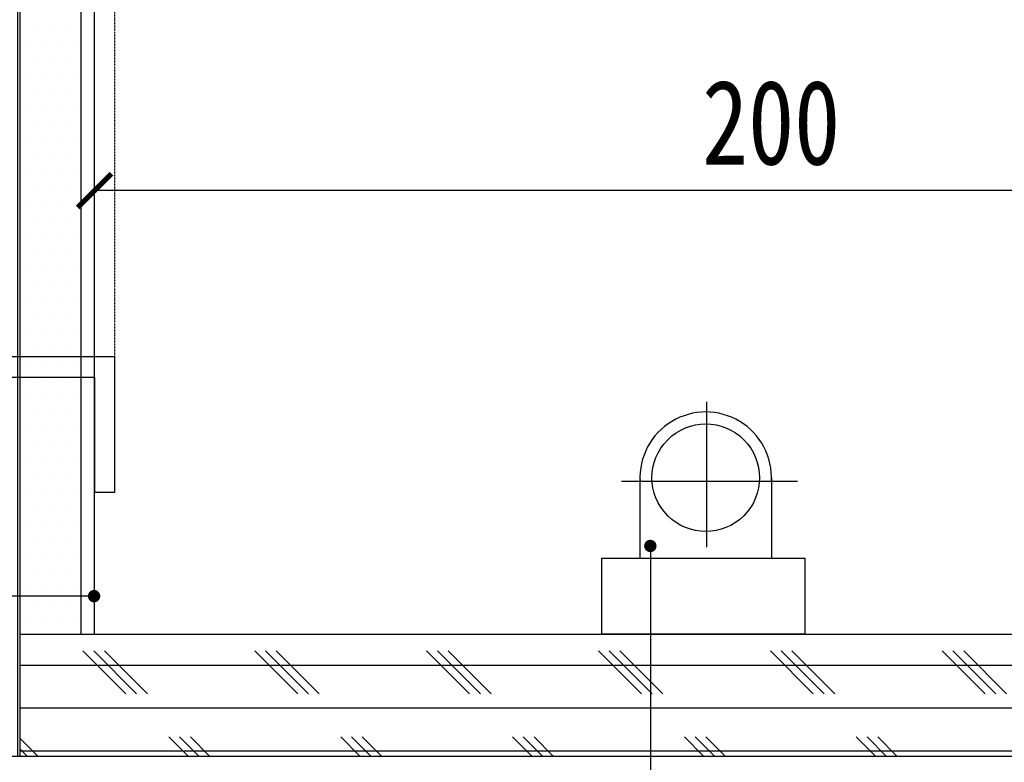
# Model space of a CAD drawing. Header units: millimetres. Extents: x -53 to 3023, y -53 to 2153.
# Tile 47 of 52: x 1852 to 1998, y 1619 to 1728. Entities that reach past the tile are written whole.
import ezdxf

# ---------------------------------------------------------------- set-up
doc = ezdxf.new("R2010")
doc.units = ezdxf.units.MM
doc.header["$LTSCALE"] = 5
doc.linetypes.add('DASH', pattern=[0.35, 0.25, -0.1])
doc.layers.get('Defpoints').update_dxf_attribs({"color": 8})
for name, color, linetype in [('A-建筑-拆墙', 251, 'Continuous'), ('B-平面-到顶装饰造型线', 6, 'Continuous'), ('D-地面-尺寸', 4, 'Continuous'), ('E-尺寸标注', 9, 'Continuous'), ('Q-立面-填充', 251, 'Continuous'), ('Q-立面-完成面造型线', 6, 'Continuous'), ('Q-立面-次粗线', 31, 'Continuous')]:
    doc.layers.add(name, color=color, linetype=linetype)
doc.styles.add('CCD_DIM', font='SimSun.ttf', dxfattribs={"width": 0.8})
doc.styles.get("Standard").update_dxf_attribs({"font": 'SimSun.ttf'})
doc.dimstyles.new('1', dxfattribs={"dimscale": 0, "dimtxt": 2.5, "dimasz": 1.5, "dimexe": 1, "dimexo": 0, "dimgap": 0.3, "dimtad": 1, "dimdec": 0, "dimzin": 0, "dimdsep": 46, "dimtxsty": 'Standard', "dimblk": 'ARCHTICK', "dimcen": 0.09, "dimclrd": 8, "dimclre": 8, "dimclrt": 4, "dimadec": 0, "dimazin": 0, "dimtfac": 1, "dimtdec": 0, "dimtix": 1, "dimtofl": 0, "dimtmove": 2, "dimatfit": 3, "dimldrblk": 'DOTSMALL', "dimfxl": 5, "dimfxlon": 1, "dimtolj": 1, "dimtzin": 0, "dimarcsym": 0})
doc.dimstyles.get("Standard").update_dxf_attribs({"dimtxt": 0.18, "dimasz": 0.18, "dimexe": 0.18, "dimexo": 0.0625, "dimgap": 0.09, "dimtad": 0, "dimtih": 1, "dimtoh": 1, "dimdec": 4, "dimzin": 0, "dimdsep": 46, "dimtxsty": 'Standard', "dimcen": 0.09, "dimadec": 0, "dimazin": 0, "dimtfac": 1, "dimtdec": 4, "dimtofl": 0, "dimtmove": 0, "dimatfit": 3, "dimfxl": 1, "dimtolj": 1, "dimtzin": 0, "dimarcsym": 0})

# ---------------------------------------------------------------- blocks, each defined once
blk = doc.blocks.new('A$C7F302FAF')
at = {"layer": 'B-平面-到顶装饰造型线', "color": 8}
for p, q in [((12.95179367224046, 10.71487618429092), (12.95179367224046, 28.62167898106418)), ((24.09636576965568, 18.84065901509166), (2.409636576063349, 18.84065901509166))]:
    blk.add_line(p, q, dxfattribs=at)
at = {"layer": 'B-平面-到顶装饰造型线', "color": 31}
for p, q in [((4.699623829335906, 19.29207961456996), (4.699623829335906, 9.360586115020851)), ((20.90281461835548, 19.29207961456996), (20.90281461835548, 9.360586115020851)), ((-7.275957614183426e-10, 9.360586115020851), (24.99999999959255, 9.360586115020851)), ((-7.275957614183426e-10, -1.01863406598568e-10), (-7.275957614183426e-10, 9.360586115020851)), ((24.99999999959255, 9.360586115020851), (24.99999999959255, -1.01863406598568e-10)), ((24.99999999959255, -1.01863406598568e-10), (-7.275957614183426e-10, -1.01863406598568e-10))]:
    blk.add_line(p, q, dxfattribs=at)
blk.add_ellipse((12.80121922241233, 19.29207961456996), major_axis=(-5.726710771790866, 5.72671077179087), ratio=0.9999999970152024, start_param=3.871222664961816, end_param=7.124351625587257, dxfattribs=at)
at = {"layer": 'B-平面-到顶装饰造型线', "color": 8}
blk.add_ellipse((12.80121922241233, 19.29207961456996), major_axis=(4.6856393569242, 4.6856393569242), ratio=0.9999999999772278, start_param=5.497787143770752, end_param=11.78097245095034, dxfattribs=at)
blk = doc.blocks.new('_ArchTick')
at = {"color": 0, "linetype": 'ByBlock', "const_width": 0.15}
blk.add_lwpolyline([(-0.5, -0.5), (0.5, 0.5)], dxfattribs=at)
blk = doc.blocks.new('*D137')
at = {"layer": 'Defpoints', "color": 0, "ltscale": 0.1999999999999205, "transparency": 16777216}
for p in [(-535019.0248296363, 505379.1393262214), (-535019.0248296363, 505372.218391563), (-534979.0248296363, 505372.218391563)]:
    blk.add_point(p, dxfattribs=at)
at = {"layer": 'E-尺寸标注', "color": 44, "lineweight": -2, "ltscale": 0.1999999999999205, "transparency": 16777216}
for p, q in [((-535019.0248296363, 505374.1393262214), (-535019.0248296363, 505380.1393262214)), ((-534979.0248296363, 505374.1393262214), (-534979.0248296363, 505380.1393262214)), ((-534979.0248296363, 505379.1393262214), (-535019.0248296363, 505379.1393262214))]:
    blk.add_line(p, q, dxfattribs=at)
at = {"layer": 'E-尺寸标注', "color": 44, "lineweight": -2, "ltscale": 0.1999999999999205, "transparency": 16777216, "rotation": 180}
blk.add_blockref('_ArchTick', (-535019.0248296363, 505379.1393262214), dxfattribs=at)
at = {"layer": 'E-尺寸标注', "color": 44, "lineweight": -2, "ltscale": 0.1999999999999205, "transparency": 16777216}
blk.add_blockref('_ArchTick', (-534979.0248296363, 505379.1393262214), dxfattribs=at)
at = {"layer": 'E-尺寸标注', "color": 50, "ltscale": 0.1999999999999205, "transparency": 16777216, "insert": (-534999.0248296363, 505381.1393262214), "char_height": 2.5, "attachment_point": 5, "style": 'CCD_DIM'}
blk.add_mtext('\\A1;200', dxfattribs=at)
blk = doc.blocks.new('HBA_Leader_Dot')
at = {"color": 0, "linetype": 'ByBlock'}
blk.add_line((-5, 0), (-10, 0), dxfattribs=at)
at = {"color": 0, "linetype": 'ByBlock', "const_width": 5}
blk.add_lwpolyline([(-2.5, 0, 1), (2.5, 0, 1)], format="xyb", close=True, dxfattribs=at)
blk = doc.blocks.new('A$C1AD463CB')
at = {"layer": 'Q-立面-次粗线', "color": 251, "linetype": 'DASH', "ltscale": 0.1}
for p, q in [((-29.87200347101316, 3), (-29.87200347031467, 113)), ((2.999999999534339, 3), (3.000000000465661, 113))]:
    blk.add_line(p, q, dxfattribs=at)
at = {"layer": 'Q-立面-次粗线'}
for points in [[(-29.87200347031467, 113), (-29.87200347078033, 116), (0, 116), (0, 133), (3, 133), (3.000000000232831, 113), (-29.87200347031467, 113)], [(-29.87200347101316, 3), (-29.8720034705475, 0), (0, 0), (0, -17), (3, -17), (2.999999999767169, 3), (-29.87200347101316, 3)]]:
    blk.add_lwpolyline(points, dxfattribs=at)
at = {"layer": 'Q-立面-次粗线', "color": 251, "linetype": 'DASH', "ltscale": 0.1}
for points in [[(-43.34759860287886, 88.4357781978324, 0, 10, 0), (-21.59889238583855, 88.4357781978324, 0, 0, 0), (5.454313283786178, 88.4357781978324, 0, 0, 0)], [(-43.34759860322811, 58, 0, 10, 0), (-21.5988923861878, 58, 0, 0, 0), (5.454313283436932, 58, 0, 0, 0)], [(-43.34759860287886, 28.63238336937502, 0, 10, 0), (-21.59889238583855, 28.63238336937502, 0, 0, 0), (5.454313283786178, 28.63238336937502, 0, 0, 0)]]:
    blk.add_lwpolyline(points, format="xyseb", dxfattribs=at)
blk = doc.blocks.new('0')
at = {"layer": 'Q-立面-填充', "ltscale": 0.1999999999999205}
h = blk.add_hatch(dxfattribs=at)
h.set_pattern_fill('CORK', color=256, scale=2, angle=90, style=0)
h.set_pattern_definition([(90, (-535024.8248296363, 505362.418391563), (-1.269999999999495, 7.776507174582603e-17), []), (225, (-535024.1898296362, 505363.053391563), (2.540001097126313, -2.540001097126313), [1.796051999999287, -1.796051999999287]), (225, (-535024.1898296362, 505363.370891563), (2.540001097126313, -2.540001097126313), [1.796051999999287, -1.796051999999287]), (225, (-535024.1898296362, 505363.688391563), (2.540001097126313, -2.540001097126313), [1.796051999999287, -1.796051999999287])])
h.paths.add_polyline_path([(-535021.2248296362, 505406.018391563), (-535024.8248296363, 505406.018391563), (-535024.8248296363, 505362.418391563), (-535021.2248296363, 505362.418391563)])
h.paths.add_polyline_path([(-534981.2248296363, 505372.218391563), (-534984.8248296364, 505372.218391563), (-534984.8248296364, 505362.418391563), (-534981.2248296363, 505362.418391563)])
h = blk.add_hatch(dxfattribs=at)
h.set_pattern_fill('CORK', color=256, scale=2, style=0)
h.set_pattern_definition([(0, (-535021.2248296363, 505362.418391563), (0, 1.269999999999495), []), (135, (-535020.5898296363, 505361.783391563), (-2.540001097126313, -2.540001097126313), [1.796051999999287, -1.796051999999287]), (135, (-535020.2723296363, 505361.783391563), (-2.540001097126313, -2.540001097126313), [1.796051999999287, -1.796051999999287]), (135, (-535019.9548296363, 505361.783391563), (-2.540001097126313, -2.540001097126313), [1.796051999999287, -1.796051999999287])])
h.paths.add_polyline_path([(-534984.8248296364, 505366.018391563), (-535019.0248296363, 505366.018391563), (-535021.2248296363, 505366.018391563), (-535021.2248296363, 505362.418391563), (-534984.8248296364, 505362.418391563)])
h.paths.add_polyline_path([(-534929.0248296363, 505406.018391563), (-535021.2248296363, 505406.018391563), (-535021.2248296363, 505402.418391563), (-534929.0248296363, 505402.4183915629)])
h.paths.add_polyline_path([(-534929.0248296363, 505366.018391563), (-534936.8248296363, 505366.018391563), (-534936.8248296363, 505362.418391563), (-534929.0248296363, 505362.418391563)])
at = {"layer": 'Q-立面-完成面造型线', "ltscale": 0.1999999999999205}
for q in [(-535019.0248296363, 505400.218391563, 1.378868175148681), (-534984.8248296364, 505366.018391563, 1.378868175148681)]:
    blk.add_line((-535019.0248296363, 505366.018391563, 1.378868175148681), q, dxfattribs=at)
at = {"layer": 'Q-立面-次粗线', "ltscale": 0.1999999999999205}
for p, q in [((-535021.2248296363, 505362.418391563, 1.378868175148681), (-535021.2248296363, 505406.018391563, 1.378868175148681)), ((-535019.4248296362, 505366.018391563, 1.378868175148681), (-535019.4248296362, 505402.4183915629, 1.378868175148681)), ((-535020.7769150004, 505383.9546415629, 1.378868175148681), (-535020.7769150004, 505383.9546415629, 1.378868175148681)), ((-535020.3006650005, 505383.9546415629, 1.378868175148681), (-535020.3006650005, 505383.9546415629, 1.378868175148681)), ((-535019.8244150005, 505383.9546415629, 1.378868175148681), (-535019.8244150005, 505383.9546415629, 1.378868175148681)), ((-535021.0150400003, 505383.4783915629, 1.378868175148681), (-535021.0150400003, 505383.4783915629, 1.378868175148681)), ((-535020.5387900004, 505383.4783915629, 1.378868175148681), (-535020.5387900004, 505383.4783915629, 1.378868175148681)), ((-535020.0625400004, 505383.4783915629, 1.378868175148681), (-535020.0625400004, 505383.4783915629, 1.378868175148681)), ((-535019.5862900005, 505383.4783915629, 1.378868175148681), (-535019.5862900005, 505383.4783915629, 1.378868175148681)), ((-535020.7769150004, 505383.0021415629, 1.378868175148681), (-535020.7769150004, 505383.0021415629, 1.378868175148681)), ((-535020.3006650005, 505383.0021415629, 1.378868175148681), (-535020.3006650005, 505383.0021415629, 1.378868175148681)), ((-535019.8244150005, 505383.0021415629, 1.378868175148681), (-535019.8244150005, 505383.0021415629, 1.378868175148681)), ((-535021.0150400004, 505382.5258915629, 1.378868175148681), (-535021.0150400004, 505382.5258915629, 1.378868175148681)), ((-535020.5387900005, 505382.5258915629, 1.378868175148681), (-535020.5387900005, 505382.5258915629, 1.378868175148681)), ((-535020.0625400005, 505382.5258915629, 1.378868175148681), (-535020.0625400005, 505382.5258915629, 1.378868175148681)), ((-535019.5862900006, 505382.5258915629, 1.378868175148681), (-535019.5862900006, 505382.5258915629, 1.378868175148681)), ((-535020.7769150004, 505382.0496415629, 1.378868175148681), (-535020.7769150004, 505382.0496415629, 1.378868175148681)), ((-535020.3006650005, 505382.0496415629, 1.378868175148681), (-535020.3006650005, 505382.0496415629, 1.378868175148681)), ((-535019.8244150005, 505382.0496415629, 1.378868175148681), (-535019.8244150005, 505382.0496415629, 1.378868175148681)), ((-535021.0150400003, 505381.573391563, 1.378868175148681), (-535021.0150400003, 505381.573391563, 1.378868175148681)), ((-535020.5387900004, 505381.573391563, 1.378868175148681), (-535020.5387900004, 505381.573391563, 1.378868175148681)), ((-535020.0625400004, 505381.573391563, 1.378868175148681), (-535020.0625400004, 505381.573391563, 1.378868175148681)), ((-535019.5862900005, 505381.573391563, 1.378868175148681), (-535019.5862900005, 505381.573391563, 1.378868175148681)), ((-535020.7769150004, 505381.097141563, 1.378868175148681), (-535020.7769150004, 505381.097141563, 1.378868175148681)), ((-535020.3006650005, 505381.097141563, 1.378868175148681), (-535020.3006650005, 505381.097141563, 1.378868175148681)), ((-535019.8244150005, 505381.097141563, 1.378868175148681), (-535019.8244150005, 505381.097141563, 1.378868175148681)), ((-535021.0150400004, 505380.620891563, 1.378868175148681), (-535021.0150400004, 505380.620891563, 1.378868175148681)), ((-535020.5387900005, 505380.620891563, 1.378868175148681), (-535020.5387900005, 505380.620891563, 1.378868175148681)), ((-535020.0625400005, 505380.620891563, 1.378868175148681), (-535020.0625400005, 505380.620891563, 1.378868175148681)), ((-535019.5862900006, 505380.620891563, 1.378868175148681), (-535019.5862900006, 505380.620891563, 1.378868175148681)), ((-535020.7769150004, 505380.1446415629, 1.378868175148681), (-535020.7769150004, 505380.1446415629, 1.378868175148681)), ((-535020.3006650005, 505380.1446415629, 1.378868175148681), (-535020.3006650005, 505380.1446415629, 1.378868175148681)), ((-535019.8244150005, 505380.1446415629, 1.378868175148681), (-535019.8244150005, 505380.1446415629, 1.378868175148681)), ((-535021.0150400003, 505379.6683915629, 1.378868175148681), (-535021.0150400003, 505379.6683915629, 1.378868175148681)), ((-535020.5387900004, 505379.6683915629, 1.378868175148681), (-535020.5387900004, 505379.6683915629, 1.378868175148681)), ((-535020.0625400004, 505379.6683915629, 1.378868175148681), (-535020.0625400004, 505379.6683915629, 1.378868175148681)), ((-535019.5862900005, 505379.6683915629, 1.378868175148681), (-535019.5862900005, 505379.6683915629, 1.378868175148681)), ((-535020.7769150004, 505379.1921415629, 1.378868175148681), (-535020.7769150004, 505379.1921415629, 1.378868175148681)), ((-535020.3006650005, 505379.1921415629, 1.378868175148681), (-535020.3006650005, 505379.1921415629, 1.378868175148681)), ((-535019.8244150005, 505379.1921415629, 1.378868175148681), (-535019.8244150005, 505379.1921415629, 1.378868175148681)), ((-535021.0150400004, 505378.7158915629, 1.378868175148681), (-535021.0150400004, 505378.7158915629, 1.378868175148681)), ((-535020.5387900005, 505378.7158915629, 1.378868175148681), (-535020.5387900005, 505378.7158915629, 1.378868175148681)), ((-535020.0625400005, 505378.7158915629, 1.378868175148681), (-535020.0625400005, 505378.7158915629, 1.378868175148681)), ((-535019.5862900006, 505378.7158915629, 1.378868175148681), (-535019.5862900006, 505378.7158915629, 1.378868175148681)), ((-535020.7769150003, 505378.2396415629, 1.378868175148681), (-535020.7769150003, 505378.2396415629, 1.378868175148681)), ((-535020.3006650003, 505378.2396415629, 1.378868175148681), (-535020.3006650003, 505378.2396415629, 1.378868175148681)), ((-535019.8244150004, 505378.2396415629, 1.378868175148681), (-535019.8244150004, 505378.2396415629, 1.378868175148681)), ((-535021.0150400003, 505377.763391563, 1.378868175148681), (-535021.0150400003, 505377.763391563, 1.378868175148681)), ((-535020.5387900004, 505377.763391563, 1.378868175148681), (-535020.5387900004, 505377.763391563, 1.378868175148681)), ((-535020.0625400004, 505377.763391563, 1.378868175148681), (-535020.0625400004, 505377.763391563, 1.378868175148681)), ((-535019.5862900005, 505377.763391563, 1.378868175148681), (-535019.5862900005, 505377.763391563, 1.378868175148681)), ((-535020.7769150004, 505377.287141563, 1.378868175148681), (-535020.7769150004, 505377.287141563, 1.378868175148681)), ((-535020.3006650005, 505377.287141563, 1.378868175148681), (-535020.3006650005, 505377.287141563, 1.378868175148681)), ((-535019.8244150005, 505377.287141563, 1.378868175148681), (-535019.8244150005, 505377.287141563, 1.378868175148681)), ((-535021.0150400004, 505376.810891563, 1.378868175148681), (-535021.0150400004, 505376.810891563, 1.378868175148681)), ((-535020.5387900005, 505376.810891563, 1.378868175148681), (-535020.5387900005, 505376.810891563, 1.378868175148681)), ((-535020.0625400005, 505376.810891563, 1.378868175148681), (-535020.0625400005, 505376.810891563, 1.378868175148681)), ((-535019.5862900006, 505376.810891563, 1.378868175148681), (-535019.5862900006, 505376.810891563, 1.378868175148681)), ((-535020.7769150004, 505376.3346415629, 1.378868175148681), (-535020.7769150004, 505376.3346415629, 1.378868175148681)), ((-535020.3006650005, 505376.3346415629, 1.378868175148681), (-535020.3006650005, 505376.3346415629, 1.378868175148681)), ((-535019.8244150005, 505376.3346415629, 1.378868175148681), (-535019.8244150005, 505376.3346415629, 1.378868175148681)), ((-535021.0150400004, 505375.8583915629, 1.378868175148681), (-535021.0150400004, 505375.8583915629, 1.378868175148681)), ((-535020.5387900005, 505375.8583915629, 1.378868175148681), (-535020.5387900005, 505375.8583915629, 1.378868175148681)), ((-535020.0625400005, 505375.8583915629, 1.378868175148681), (-535020.0625400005, 505375.8583915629, 1.378868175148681)), ((-535019.5862900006, 505375.8583915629, 1.378868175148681), (-535019.5862900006, 505375.8583915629, 1.378868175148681)), ((-535020.7769150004, 505375.3821415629, 1.378868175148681), (-535020.7769150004, 505375.3821415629, 1.378868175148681)), ((-535020.3006650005, 505375.3821415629, 1.378868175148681), (-535020.3006650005, 505375.3821415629, 1.378868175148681)), ((-535019.8244150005, 505375.3821415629, 1.378868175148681), (-535019.8244150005, 505375.3821415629, 1.378868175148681)), ((-535021.0150400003, 505374.9058915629, 1.378868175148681), (-535021.0150400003, 505374.9058915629, 1.378868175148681)), ((-535020.5387900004, 505374.9058915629, 1.378868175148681), (-535020.5387900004, 505374.9058915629, 1.378868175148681)), ((-535020.0625400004, 505374.9058915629, 1.378868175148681), (-535020.0625400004, 505374.9058915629, 1.378868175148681)), ((-535019.5862900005, 505374.9058915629, 1.378868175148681), (-535019.5862900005, 505374.9058915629, 1.378868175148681)), ((-535020.7769150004, 505374.4296415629, 1.378868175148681), (-535020.7769150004, 505374.4296415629, 1.378868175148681)), ((-535020.3006650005, 505374.4296415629, 1.378868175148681), (-535020.3006650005, 505374.4296415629, 1.378868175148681)), ((-535019.8244150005, 505374.4296415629, 1.378868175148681), (-535019.8244150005, 505374.4296415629, 1.378868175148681)), ((-535021.0150400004, 505373.953391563, 1.378868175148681), (-535021.0150400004, 505373.953391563, 1.378868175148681)), ((-535020.5387900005, 505373.953391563, 1.378868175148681), (-535020.5387900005, 505373.953391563, 1.378868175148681)), ((-535020.0625400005, 505373.953391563, 1.378868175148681), (-535020.0625400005, 505373.953391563, 1.378868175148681)), ((-535019.5862900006, 505373.953391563, 1.378868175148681), (-535019.5862900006, 505373.953391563, 1.378868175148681)), ((-535020.7769150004, 505373.477141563, 1.378868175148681), (-535020.7769150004, 505373.477141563, 1.378868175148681)), ((-535020.3006650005, 505373.477141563, 1.378868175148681), (-535020.3006650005, 505373.477141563, 1.378868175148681)), ((-535019.8244150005, 505373.477141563, 1.378868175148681), (-535019.8244150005, 505373.477141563, 1.378868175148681)), ((-535021.0150400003, 505373.000891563, 1.378868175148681), (-535021.0150400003, 505373.000891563, 1.378868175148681)), ((-535020.5387900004, 505373.000891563, 1.378868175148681), (-535020.5387900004, 505373.000891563, 1.378868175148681)), ((-535020.0625400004, 505373.000891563, 1.378868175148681), (-535020.0625400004, 505373.000891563, 1.378868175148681)), ((-535019.5862900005, 505373.000891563, 1.378868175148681), (-535019.5862900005, 505373.000891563, 1.378868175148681)), ((-535020.7769150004, 505372.524641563, 1.378868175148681), (-535020.7769150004, 505372.524641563, 1.378868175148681)), ((-535020.3006650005, 505372.524641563, 1.378868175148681), (-535020.3006650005, 505372.524641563, 1.378868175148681)), ((-535019.8244150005, 505372.524641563, 1.378868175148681), (-535019.8244150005, 505372.524641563, 1.378868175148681)), ((-535021.0150400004, 505372.0483915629, 1.378868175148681), (-535021.0150400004, 505372.0483915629, 1.378868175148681)), ((-535020.5387900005, 505372.0483915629, 1.378868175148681), (-535020.5387900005, 505372.0483915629, 1.378868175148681)), ((-535020.0625400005, 505372.0483915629, 1.378868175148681), (-535020.0625400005, 505372.0483915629, 1.378868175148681)), ((-535019.5862900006, 505372.0483915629, 1.378868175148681), (-535019.5862900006, 505372.0483915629, 1.378868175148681)), ((-535020.7769150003, 505371.5721415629, 1.378868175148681), (-535020.7769150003, 505371.5721415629, 1.378868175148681)), ((-535020.3006650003, 505371.5721415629, 1.378868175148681), (-535020.3006650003, 505371.5721415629, 1.378868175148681)), ((-535019.8244150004, 505371.5721415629, 1.378868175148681), (-535019.8244150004, 505371.5721415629, 1.378868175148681)), ((-535021.0150400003, 505371.0958915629, 1.378868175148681), (-535021.0150400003, 505371.0958915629, 1.378868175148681)), ((-535020.5387900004, 505371.0958915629, 1.378868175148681), (-535020.5387900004, 505371.0958915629, 1.378868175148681)), ((-535020.0625400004, 505371.0958915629, 1.378868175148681), (-535020.0625400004, 505371.0958915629, 1.378868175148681)), ((-535019.5862900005, 505371.0958915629, 1.378868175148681), (-535019.5862900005, 505371.0958915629, 1.378868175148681)), ((-535020.7769150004, 505370.6196415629, 1.378868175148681), (-535020.7769150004, 505370.6196415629, 1.378868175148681)), ((-535020.3006650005, 505370.6196415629, 1.378868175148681), (-535020.3006650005, 505370.6196415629, 1.378868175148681)), ((-535019.8244150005, 505370.6196415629, 1.378868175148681), (-535019.8244150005, 505370.6196415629, 1.378868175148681)), ((-535021.0150400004, 505370.143391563, 1.378868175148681), (-535021.0150400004, 505370.143391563, 1.378868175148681)), ((-535020.5387900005, 505370.143391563, 1.378868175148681), (-535020.5387900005, 505370.143391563, 1.378868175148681)), ((-535020.0625400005, 505370.143391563, 1.378868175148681), (-535020.0625400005, 505370.143391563, 1.378868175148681)), ((-535019.5862900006, 505370.143391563, 1.378868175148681), (-535019.5862900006, 505370.143391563, 1.378868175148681)), ((-535020.7769150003, 505369.667141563, 1.378868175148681), (-535020.7769150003, 505369.667141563, 1.378868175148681)), ((-535020.3006650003, 505369.667141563, 1.378868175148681), (-535020.3006650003, 505369.667141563, 1.378868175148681)), ((-535019.8244150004, 505369.667141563, 1.378868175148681), (-535019.8244150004, 505369.667141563, 1.378868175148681)), ((-535021.0150400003, 505369.190891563, 1.378868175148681), (-535021.0150400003, 505369.190891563, 1.378868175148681)), ((-535020.5387900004, 505369.190891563, 1.378868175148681), (-535020.5387900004, 505369.190891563, 1.378868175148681)), ((-535020.0625400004, 505369.190891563, 1.378868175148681), (-535020.0625400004, 505369.190891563, 1.378868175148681)), ((-535019.5862900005, 505369.190891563, 1.378868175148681), (-535019.5862900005, 505369.190891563, 1.378868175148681)), ((-535020.7769150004, 505368.714641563, 1.378868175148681), (-535020.7769150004, 505368.714641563, 1.378868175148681)), ((-535020.3006650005, 505368.714641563, 1.378868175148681), (-535020.3006650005, 505368.714641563, 1.378868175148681)), ((-535019.8244150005, 505368.714641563, 1.378868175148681), (-535019.8244150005, 505368.714641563, 1.378868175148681)), ((-535021.0150400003, 505368.2383915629, 1.378868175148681), (-535021.0150400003, 505368.2383915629, 1.378868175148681)), ((-535020.5387900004, 505368.2383915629, 1.378868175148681), (-535020.5387900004, 505368.2383915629, 1.378868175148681)), ((-535020.0625400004, 505368.2383915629, 1.378868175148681), (-535020.0625400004, 505368.2383915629, 1.378868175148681)), ((-535019.5862900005, 505368.2383915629, 1.378868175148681), (-535019.5862900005, 505368.2383915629, 1.378868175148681)), ((-535020.7769150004, 505367.7621415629, 1.378868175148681), (-535020.7769150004, 505367.7621415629, 1.378868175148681)), ((-535020.3006650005, 505367.7621415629, 1.378868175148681), (-535020.3006650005, 505367.7621415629, 1.378868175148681)), ((-535019.8244150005, 505367.7621415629, 1.378868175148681), (-535019.8244150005, 505367.7621415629, 1.378868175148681)), ((-535021.0150400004, 505367.2858915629, 1.378868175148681), (-535021.0150400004, 505367.2858915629, 1.378868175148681)), ((-535020.5387900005, 505367.2858915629, 1.378868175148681), (-535020.5387900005, 505367.2858915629, 1.378868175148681)), ((-535020.0625400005, 505367.2858915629, 1.378868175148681), (-535020.0625400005, 505367.2858915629, 1.378868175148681)), ((-535019.5862900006, 505367.2858915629, 1.378868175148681), (-535019.5862900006, 505367.2858915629, 1.378868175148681)), ((-535020.7769150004, 505366.8096415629, 1.378868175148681), (-535020.7769150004, 505366.8096415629, 1.378868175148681)), ((-535020.3006650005, 505366.8096415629, 1.378868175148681), (-535020.3006650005, 505366.8096415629, 1.378868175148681)), ((-535019.8244150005, 505366.8096415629, 1.378868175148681), (-535019.8244150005, 505366.8096415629, 1.378868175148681)), ((-535021.0150400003, 505366.333391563, 1.378868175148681), (-535021.0150400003, 505366.333391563, 1.378868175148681)), ((-535020.5387900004, 505366.333391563, 1.378868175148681), (-535020.5387900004, 505366.333391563, 1.378868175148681)), ((-535020.0625400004, 505366.333391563, 1.378868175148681), (-535020.0625400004, 505366.333391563, 1.378868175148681)), ((-535019.5862900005, 505366.333391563, 1.378868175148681), (-535019.5862900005, 505366.333391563, 1.378868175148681)), ((-535021.2248296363, 505366.018391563, 1.378868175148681), (-535019.0248296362, 505366.018391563, 1.378868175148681)), ((-535083.1927045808, 505362.418391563, 1.378868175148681), (-534979.4248296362, 505362.418391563, 1.378868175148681))]:
    blk.add_line(p, q, dxfattribs=at)
at = {"layer": 'B-平面-到顶装饰造型线', "ltscale": 0.1999999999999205, "extrusion": (0, 0, -1), "xscale": -0.2400000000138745, "yscale": 0.240000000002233, "zscale": -0.2400000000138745}
blk.add_blockref('A$C7F302FAF', (535004.0308826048, 505366.018391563, -1.378868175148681), dxfattribs=at)
at = {"layer": 'D-地面-尺寸', "ltscale": 0.1999999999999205, "xscale": 0.1999999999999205, "yscale": 0.1999999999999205, "zscale": 0.1999999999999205}
blk.add_blockref('A$C1AD463CB', (-535019.0248296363, 505373.618391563, 1.378868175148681), dxfattribs=at)
at = {"layer": 'E-尺寸标注', "ltscale": 0.1999999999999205}
dim = blk.add_linear_dim(base=(-535019.0248296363, 505379.1393262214, 1.378868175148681), p1=(-534979.0248296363, 505372.218391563, 1.378868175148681), p2=(-535019.0248296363, 505372.218391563, 1.378868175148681), dimstyle='Standard', override={"dimscale": 0.9999999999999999, "dimtxt": 2.5, "dimasz": 1, "dimexe": 1, "dimexo": 1, "dimgap": 0.75, "dimtad": 1, "dimtih": 0, "dimtoh": 0, "dimdec": 0, "dimlfac": 5.000000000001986, "dimrnd": 0.004999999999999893, "dimtxsty": 'CCD_DIM', "dimblk": 'ArchTick', "dimcen": 0.13, "dimclrd": 44, "dimclre": 44, "dimclrt": 50, "dimtdec": 0, "dimtix": 1, "dimtofl": 1, "dimtmove": 2, "dimldrblk": 'HBA_Leader_Dot', "dimfxl": 5, "dimfxlon": 1, "dimtvp": 1}, dxfattribs=at)
dim.commit()
dim.dimension.update_dxf_attribs({"geometry": '*D137', "text_midpoint": (-534999.0248296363, 505381.1393262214, 1.378868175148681)})
at = {"layer": 'A-建筑-拆墙'}
for points in [[(-535002.5964961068, 505368.6297577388), (-535002.5964961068, 505337.9478072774), (-534983.8878307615, 505337.9478072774)], [(-535019.0399478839, 505367.1456100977), (-535103.5534892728, 505367.1456100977)]]:
    blk.add_leader(points, dimstyle='1', override={"dimscale": 0.4876327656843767, "dimasz": 0.75, "dimtad": 0, "dimldrblk": 'Dot'}, dxfattribs=at)

msp = doc.modelspace()

# ---------------------------------------------------------------- block references
at = {"xscale": 5, "yscale": 5, "zscale": 5}
msp.add_blockref('0', (2676958.211271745, -2525192.548285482), dxfattribs=at)

doc.saveas('drawing.dxf')
